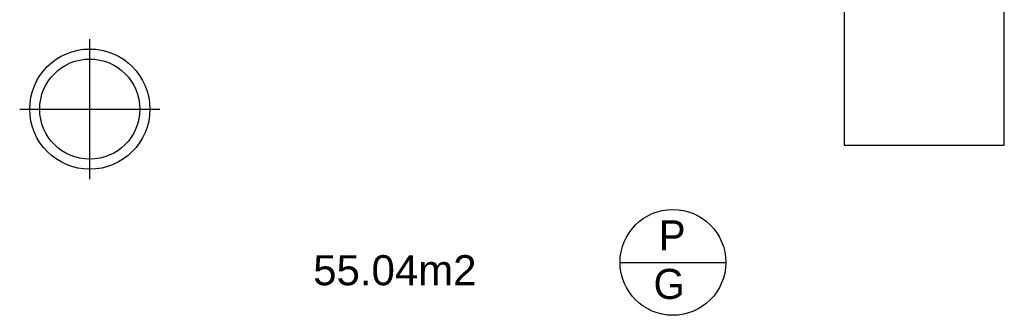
# Model space of a CAD drawing. Header units: metres. Extents: x -1 to 438, y -6 to 53.
# Tile 61 of 149: x 410.4 to 415.31, y 20.11 to 21.59. Entities that reach past the tile are written whole.
import ezdxf

# ---------------------------------------------------------------- set-up
doc = ezdxf.new("R2010")
doc.units = ezdxf.units.M
doc.linetypes.add('CONTINUA', pattern=[0])
for name, color, linetype, lineweight in [('PA MOBLES ACTUAL', 7, 'CONTINUA', 25), ('PA MURS ACTUAL', 7, 'CONTINUA', 25), ('PA TEXT ACTUAL', 7, 'CONTINUA', 25)]:
    doc.layers.add(name, color=color, linetype=linetype, lineweight=lineweight)
doc.styles.add('ARIAL', font='arial.ttf')
doc.styles.add('Century Gothic', font='txt')

msp = doc.modelspace()

# ---------------------------------------------------------------- linework, layer by layer
at = {"layer": 'PA MOBLES ACTUAL', "transparency": 33554687}
msp.add_lwpolyline([(415.3119, 22.5596), (414.5119, 22.5596), (414.5119, 20.9596), (415.3119, 20.9596), (415.3119, 22.5596)], close=True, dxfattribs=at)
at = {"layer": 'PA MURS ACTUAL', "color": 180, "linetype": 'CONTINUA', "transparency": 33554687}
for p, q in [((410.7469, 20.7896), (410.7469, 21.4896)), ((410.3969, 21.1396), (411.0969, 21.1396))]:
    msp.add_line(p, q, dxfattribs=at)
at = {"layer": 'PA MURS ACTUAL', "color": 7, "linetype": 'CONTINUA', "lineweight": 25, "transparency": 33554687}
msp.add_line((413.3936, 20.3748), (413.9216, 20.3748), dxfattribs=at)
at = {"layer": 'PA MURS ACTUAL', "transparency": 33554687}
for radius in [0.3, 0.25]:
    msp.add_circle((410.7469, 21.1396), radius, dxfattribs=at)
at = {"layer": 'PA MURS ACTUAL', "color": 7, "linetype": 'CONTINUA', "lineweight": 25, "transparency": 33554687}
msp.add_circle((413.6576, 20.3748), 0.264, dxfattribs=at)

# ---------------------------------------------------------------- texts
at = {"layer": 'PA MURS ACTUAL', "color": 7, "linetype": 'CONTINUA', "lineweight": 25, "transparency": 33554687, "char_height": 0.15, "attachment_point": 7, "style": 'Century Gothic'}
for s, insert, width in [('P', (413.5874, 20.4346), 0.1975), ('G', (413.5611, 20.1902), 0.2575)]:
    msp.add_mtext(s, dxfattribs=dict(at, insert=insert, width=width))
at = {"layer": 'PA TEXT ACTUAL', "linetype": 'CONTINUA', "transparency": 33554687, "insert": (412.2697, 20.2587), "char_height": 0.15, "width": 0.895208, "attachment_point": 8, "style": 'ARIAL'}
msp.add_mtext('\\W1.00;55.04m2', dxfattribs=at)

doc.saveas('drawing.dxf')
